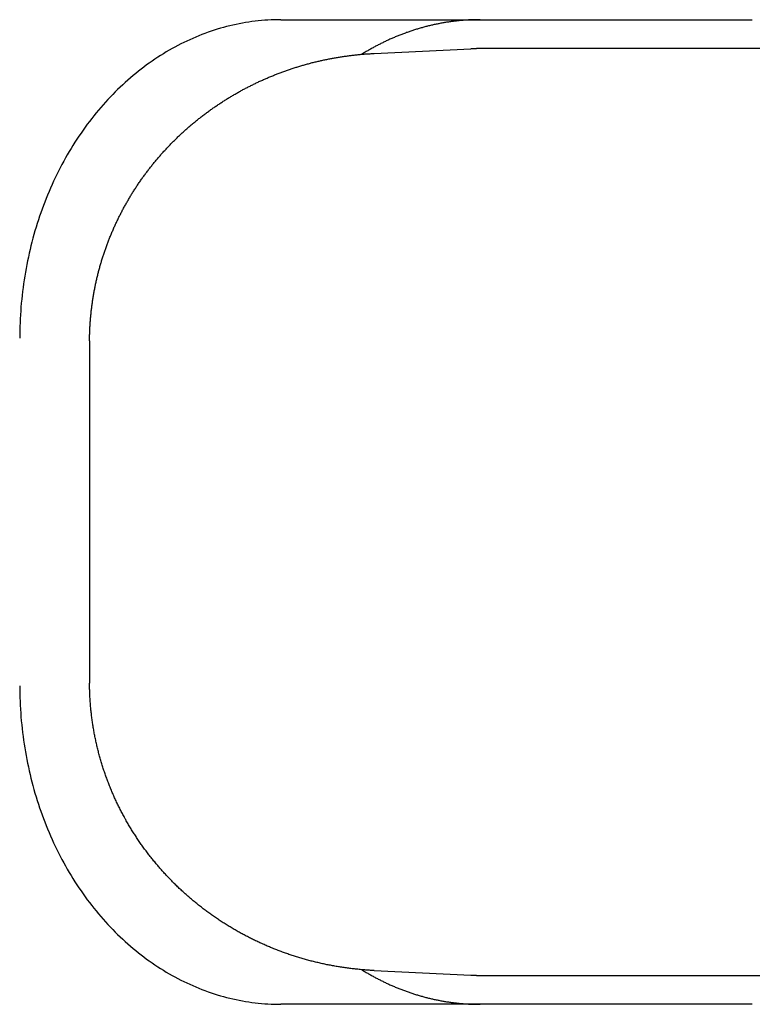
# Model space of a CAD drawing. Extents: x 987 to 2641, y 1244 to 2490.
# Tile 71 of 138: x 2473 to 2486, y 1763 to 1780. Entities that reach past the tile are written whole.
import ezdxf

# ---------------------------------------------------------------- set-up
doc = ezdxf.new("R2010")
doc.units = 0
doc.layers.add('KF_GRAVIS_8_REAR', color=7, linetype='CONTINUOUS')

# ---------------------------------------------------------------- blocks, each defined once
blk = doc.blocks.new('KF_GRAVIS_8_REAR')
at = {"layer": 'KF_GRAVIS_8_REAR'}
for p, q in [((-36.5043, -365.5), (-28.36198, -365.5)), ((-34.89212, -366.08292), (-33.22329, -366.00377)), ((-8.48687, -366), (-33.06424, -366)), ((-39.80398, -371.10799), (-39.80398, -376.89201)), ((-34.89212, -381.91708), (-33.22329, -381.99623)), ((-33.06424, -382), (-8.48687, -382)), ((-28.36198, -382.5), (-36.5043, -382.5))]:
    blk.add_line(p, q, dxfattribs=at)
for points in [[(-36.5043, -365.5, 0), (-36.5596, -365.5, 0), (-36.6149, -365.502, 0), (-36.6701, -365.504, 0), (-36.7254, -365.507, 0), (-36.7806, -365.51, 0), (-36.8357, -365.515, 0), (-36.8908, -365.52, 0), (-36.9459, -365.526, 0), (-37.0009, -365.534, 0), (-37.0558, -365.541, 0), (-37.1106, -365.55, 0), (-37.1654, -365.56, 0), (-37.22, -365.57, 0), (-37.2745, -365.581, 0), (-37.329, -365.593, 0), (-37.3832, -365.606, 0), (-37.4374, -365.619, 0), (-37.4914, -365.634, 0), (-37.5453, -365.649, 0), (-37.599, -365.665, 0), (-37.6526, -365.682, 0), (-37.7059, -365.699, 0), (-37.7591, -365.718, 0), (-37.8121, -365.737, 0), (-37.8649, -365.757, 0), (-37.9175, -365.778, 0), (-37.9699, -365.799, 0), (-38.0221, -365.822, 0), (-38.074, -365.845, 0), (-38.1257, -365.869, 0), (-38.1772, -365.893, 0), (-38.2284, -365.919, 0), (-38.2794, -365.945, 0), (-38.33, -365.972, 0), (-38.3805, -366, 0), (-38.4306, -366.028, 0), (-38.4804, -366.057, 0), (-38.5299, -366.087, 0), (-38.5792, -366.118, 0), (-38.6281, -366.149, 0), (-38.6767, -366.182, 0), (-38.725, -366.215, 0), (-38.7729, -366.248, 0), (-38.8205, -366.282, 0), (-38.8677, -366.318, 0), (-38.9146, -366.353, 0), (-38.9612, -366.39, 0), (-39.0073, -366.427, 0), (-39.0531, -366.465, 0), (-39.0985, -366.503, 0), (-39.1435, -366.542, 0), (-39.1881, -366.582, 0), (-39.2323, -366.623, 0), (-39.2761, -366.664, 0), (-39.3195, -366.706, 0), (-39.3625, -366.748, 0), (-39.405, -366.792, 0), (-39.4471, -366.835, 0), (-39.4887, -366.88, 0), (-39.5299, -366.925, 0), (-39.5706, -366.97, 0), (-39.6109, -367.017, 0), (-39.6507, -367.063, 0), (-39.6901, -367.111, 0), (-39.7289, -367.159, 0), (-39.7673, -367.208, 0), (-39.8052, -367.257, 0), (-39.8425, -367.306, 0), (-39.8794, -367.357, 0), (-39.9158, -367.408, 0), (-39.9516, -367.459, 0), (-39.987, -367.511, 0), (-40.0218, -367.563, 0), (-40.0561, -367.616, 0), (-40.0898, -367.67, 0), (-40.123, -367.724, 0), (-40.1557, -367.778, 0), (-40.1878, -367.833, 0), (-40.2193, -367.888, 0), (-40.2503, -367.944, 0), (-40.2808, -368.001, 0), (-40.3106, -368.058, 0), (-40.3399, -368.115, 0), (-40.3687, -368.172, 0), (-40.3968, -368.231, 0), (-40.4243, -368.289, 0), (-40.4513, -368.348, 0), (-40.4776, -368.407, 0), (-40.5034, -368.467, 0), (-40.5286, -368.527, 0), (-40.5531, -368.588, 0), (-40.5771, -368.648, 0), (-40.6004, -368.71, 0), (-40.6231, -368.771, 0), (-40.6452, -368.833, 0), (-40.6667, -368.895, 0), (-40.6875, -368.958, 0), (-40.7077, -369.021, 0), (-40.7273, -369.084, 0), (-40.7463, -369.147, 0), (-40.7646, -369.211, 0), (-40.7822, -369.275, 0), (-40.7993, -369.339, 0), (-40.8156, -369.403, 0), (-40.8314, -369.468, 0), (-40.8464, -369.533, 0), (-40.8609, -369.598, 0), (-40.8746, -369.664, 0), (-40.8877, -369.729, 0), (-40.9002, -369.795, 0), (-40.9119, -369.861, 0), (-40.9231, -369.927, 0), (-40.9335, -369.993, 0), (-40.9433, -370.06, 0), (-40.9524, -370.126, 0), (-40.9609, -370.193, 0), (-40.9686, -370.26, 0), (-40.9758, -370.327, 0), (-40.9822, -370.394, 0), (-40.9879, -370.461, 0), (-40.993, -370.528, 0), (-40.9974, -370.595, 0), (-41.0012, -370.663, 0), (-41.0042, -370.73, 0), (-41.0066, -370.798, 0), (-41.0083, -370.865, 0), (-41.0093, -370.933, 0), (-41.0096, -371, 0)], [(-33.0628, -365.5, 0), (-33.0794, -365.5, 0), (-33.0959, -365.5, 0), (-33.1125, -365.5, 0), (-33.1291, -365.501, 0), (-33.1456, -365.501, 0), (-33.1622, -365.501, 0), (-33.1787, -365.502, 0), (-33.1953, -365.502, 0), (-33.2118, -365.503, 0), (-33.2284, -365.504, 0), (-33.2449, -365.504, 0), (-33.2614, -365.505, 0), (-33.278, -365.506, 0), (-33.2945, -365.507, 0), (-33.311, -365.508, 0), (-33.3276, -365.51, 0), (-33.3441, -365.511, 0), (-33.3606, -365.512, 0), (-33.3771, -365.513, 0), (-33.3937, -365.515, 0), (-33.4102, -365.516, 0), (-33.4267, -365.518, 0), (-33.4432, -365.52, 0), (-33.4597, -365.521, 0), (-33.4761, -365.523, 0), (-33.4926, -365.525, 0), (-33.5091, -365.527, 0), (-33.5256, -365.529, 0), (-33.542, -365.531, 0), (-33.5585, -365.533, 0), (-33.5749, -365.536, 0), (-33.5914, -365.538, 0), (-33.6078, -365.54, 0), (-33.6243, -365.543, 0), (-33.6407, -365.545, 0), (-33.6571, -365.548, 0), (-33.6735, -365.551, 0), (-33.6899, -365.554, 0), (-33.7063, -365.556, 0), (-33.7227, -365.559, 0), (-33.739, -365.562, 0), (-33.7554, -365.565, 0), (-33.7718, -365.569, 0), (-33.7881, -365.572, 0), (-33.8044, -365.575, 0), (-33.8208, -365.578, 0), (-33.8371, -365.582, 0), (-33.8534, -365.585, 0), (-33.8697, -365.589, 0), (-33.886, -365.593, 0), (-33.9022, -365.596, 0), (-33.9185, -365.6, 0), (-33.9347, -365.604, 0), (-33.951, -365.608, 0), (-33.9672, -365.612, 0), (-33.9834, -365.616, 0), (-33.9996, -365.62, 0), (-34.0158, -365.624, 0), (-34.032, -365.629, 0), (-34.0481, -365.633, 0), (-34.0643, -365.638, 0), (-34.0804, -365.642, 0), (-34.0965, -365.647, 0), (-34.1126, -365.651, 0), (-34.1287, -365.656, 0), (-34.1448, -365.661, 0), (-34.1609, -365.666, 0), (-34.1769, -365.671, 0), (-34.193, -365.676, 0), (-34.209, -365.681, 0), (-34.225, -365.686, 0), (-34.241, -365.691, 0), (-34.2569, -365.697, 0), (-34.2729, -365.702, 0), (-34.2888, -365.708, 0), (-34.3048, -365.713, 0), (-34.3207, -365.719, 0), (-34.3366, -365.724, 0), (-34.3524, -365.73, 0), (-34.3683, -365.736, 0), (-34.3841, -365.742, 0), (-34.3999, -365.748, 0), (-34.4157, -365.754, 0), (-34.4315, -365.76, 0), (-34.4473, -365.766, 0), (-34.463, -365.772, 0), (-34.4788, -365.779, 0), (-34.4945, -365.785, 0), (-34.5101, -365.792, 0), (-34.5258, -365.798, 0), (-34.5415, -365.805, 0), (-34.5571, -365.811, 0), (-34.5727, -365.818, 0), (-34.5883, -365.825, 0), (-34.6039, -365.832, 0), (-34.6194, -365.839, 0), (-34.6349, -365.846, 0), (-34.6504, -365.853, 0), (-34.6659, -365.86, 0), (-34.6814, -365.867, 0), (-34.6968, -365.874, 0), (-34.7122, -365.882, 0), (-34.7276, -365.889, 0), (-34.743, -365.897, 0), (-34.7584, -365.904, 0), (-34.7737, -365.912, 0), (-34.789, -365.92, 0), (-34.8043, -365.927, 0), (-34.8195, -365.935, 0), (-34.8348, -365.943, 0), (-34.85, -365.951, 0), (-34.8651, -365.959, 0), (-34.8803, -365.967, 0), (-34.8954, -365.976, 0), (-34.9106, -365.984, 0), (-34.9256, -365.992, 0), (-34.9407, -366.001, 0), (-34.9557, -366.009, 0), (-34.9708, -366.018, 0), (-34.9857, -366.026, 0), (-35.0007, -366.035, 0), (-35.0156, -366.043, 0), (-35.0305, -366.052, 0), (-35.0454, -366.061, 0), (-35.0603, -366.07, 0), (-35.0751, -366.079, 0), (-35.0899, -366.088, 0), (-35.1047, -366.097, 0)], [(-33.0642, -366, 0), (-33.0655, -366, 0), (-33.0667, -366, 0), (-33.068, -366, 0), (-33.0692, -366, 0), (-33.0705, -366, 0), (-33.0717, -366, 0), (-33.0729, -366, 0), (-33.0742, -366, 0), (-33.0754, -366, 0), (-33.0767, -366, 0), (-33.0779, -366, 0), (-33.0792, -366, 0), (-33.0804, -366, 0), (-33.0816, -366, 0), (-33.0829, -366, 0), (-33.0841, -366, 0), (-33.0854, -366, 0), (-33.0866, -366, 0), (-33.0879, -366, 0), (-33.0891, -366, 0), (-33.0903, -366, 0), (-33.0916, -366, 0), (-33.0928, -366, 0), (-33.0941, -366, 0), (-33.0953, -366, 0), (-33.0966, -366, 0), (-33.0978, -366, 0), (-33.099, -366, 0), (-33.1003, -366, 0), (-33.1015, -366, 0), (-33.1028, -366, 0), (-33.104, -366, 0), (-33.1053, -366, 0), (-33.1065, -366, 0), (-33.1077, -366, 0), (-33.109, -366, 0), (-33.1102, -366, 0), (-33.1115, -366, 0), (-33.1127, -366, 0), (-33.114, -366, 0), (-33.1152, -366, 0), (-33.1164, -366, 0), (-33.1177, -366, 0), (-33.1189, -366, 0), (-33.1202, -366, 0), (-33.1214, -366, 0), (-33.1227, -366.001, 0), (-33.1239, -366.001, 0), (-33.1251, -366.001, 0), (-33.1264, -366.001, 0), (-33.1276, -366.001, 0), (-33.1289, -366.001, 0), (-33.1301, -366.001, 0), (-33.1314, -366.001, 0), (-33.1326, -366.001, 0), (-33.1338, -366.001, 0), (-33.1351, -366.001, 0), (-33.1363, -366.001, 0), (-33.1376, -366.001, 0), (-33.1388, -366.001, 0), (-33.1401, -366.001, 0), (-33.1413, -366.001, 0), (-33.1425, -366.001, 0), (-33.1438, -366.001, 0), (-33.145, -366.001, 0), (-33.1463, -366.001, 0), (-33.1475, -366.001, 0), (-33.1488, -366.001, 0), (-33.15, -366.001, 0), (-33.1512, -366.001, 0), (-33.1525, -366.001, 0), (-33.1537, -366.001, 0), (-33.155, -366.001, 0), (-33.1562, -366.001, 0), (-33.1575, -366.001, 0), (-33.1587, -366.001, 0), (-33.1599, -366.001, 0), (-33.1612, -366.001, 0), (-33.1624, -366.001, 0), (-33.1637, -366.001, 0), (-33.1649, -366.002, 0), (-33.1661, -366.002, 0), (-33.1674, -366.002, 0), (-33.1686, -366.002, 0), (-33.1699, -366.002, 0), (-33.1711, -366.002, 0), (-33.1724, -366.002, 0), (-33.1736, -366.002, 0), (-33.1748, -366.002, 0), (-33.1761, -366.002, 0), (-33.1773, -366.002, 0), (-33.1786, -366.002, 0), (-33.1798, -366.002, 0), (-33.1811, -366.002, 0), (-33.1823, -366.002, 0), (-33.1835, -366.002, 0), (-33.1848, -366.002, 0), (-33.186, -366.002, 0), (-33.1873, -366.002, 0), (-33.1885, -366.002, 0), (-33.1898, -366.002, 0), (-33.191, -366.002, 0), (-33.1922, -366.002, 0), (-33.1935, -366.002, 0), (-33.1947, -366.003, 0), (-33.196, -366.003, 0), (-33.1972, -366.003, 0), (-33.1985, -366.003, 0), (-33.1997, -366.003, 0), (-33.2009, -366.003, 0), (-33.2022, -366.003, 0), (-33.2034, -366.003, 0), (-33.2047, -366.003, 0), (-33.2059, -366.003, 0), (-33.2071, -366.003, 0), (-33.2084, -366.003, 0), (-33.2096, -366.003, 0), (-33.2109, -366.003, 0), (-33.2121, -366.003, 0), (-33.2134, -366.003, 0), (-33.2146, -366.003, 0), (-33.2158, -366.003, 0), (-33.2171, -366.003, 0), (-33.2183, -366.004, 0), (-33.2196, -366.004, 0), (-33.2208, -366.004, 0), (-33.2221, -366.004, 0), (-33.2233, -366.004, 0)], [(-39.8038, -371.044, 0), (-39.8037, -371.027, 0), (-39.8035, -371.009, 0), (-39.8033, -370.992, 0), (-39.803, -370.975, 0), (-39.8026, -370.958, 0), (-39.8022, -370.94, 0), (-39.8017, -370.923, 0), (-39.8012, -370.906, 0), (-39.8005, -370.888, 0), (-39.7999, -370.871, 0), (-39.7991, -370.854, 0), (-39.7983, -370.836, 0), (-39.7975, -370.819, 0), (-39.7965, -370.802, 0), (-39.7955, -370.785, 0), (-39.7945, -370.767, 0), (-39.7934, -370.75, 0), (-39.7922, -370.733, 0), (-39.791, -370.715, 0), (-39.7897, -370.698, 0), (-39.7883, -370.681, 0), (-39.7869, -370.664, 0), (-39.7854, -370.646, 0), (-39.7839, -370.629, 0), (-39.7823, -370.612, 0), (-39.7806, -370.595, 0), (-39.7789, -370.577, 0), (-39.7771, -370.56, 0), (-39.7752, -370.543, 0), (-39.7733, -370.526, 0), (-39.7713, -370.509, 0), (-39.7693, -370.491, 0), (-39.7672, -370.474, 0), (-39.765, -370.457, 0), (-39.7628, -370.44, 0), (-39.7605, -370.423, 0), (-39.7582, -370.405, 0), (-39.7558, -370.388, 0), (-39.7533, -370.371, 0), (-39.7508, -370.354, 0), (-39.7482, -370.337, 0), (-39.7455, -370.32, 0), (-39.7428, -370.303, 0), (-39.7401, -370.286, 0), (-39.7372, -370.269, 0), (-39.7343, -370.251, 0), (-39.7314, -370.234, 0), (-39.7284, -370.217, 0), (-39.7253, -370.2, 0), (-39.7222, -370.183, 0), (-39.719, -370.166, 0), (-39.7157, -370.149, 0), (-39.7124, -370.132, 0), (-39.709, -370.115, 0), (-39.7056, -370.098, 0), (-39.7021, -370.081, 0), (-39.6986, -370.064, 0), (-39.6949, -370.047, 0), (-39.6913, -370.031, 0), (-39.6875, -370.014, 0), (-39.6837, -369.997, 0), (-39.6799, -369.98, 0), (-39.676, -369.963, 0), (-39.672, -369.946, 0), (-39.6679, -369.929, 0), (-39.6638, -369.913, 0), (-39.6597, -369.896, 0), (-39.6555, -369.879, 0), (-39.6512, -369.862, 0), (-39.6469, -369.845, 0), (-39.6425, -369.829, 0), (-39.638, -369.812, 0), (-39.6335, -369.795, 0), (-39.6289, -369.779, 0), (-39.6243, -369.762, 0), (-39.6196, -369.745, 0), (-39.6148, -369.729, 0), (-39.61, -369.712, 0), (-39.6052, -369.695, 0), (-39.6002, -369.679, 0), (-39.5953, -369.662, 0), (-39.5902, -369.646, 0), (-39.5851, -369.629, 0), (-39.5799, -369.613, 0), (-39.5747, -369.596, 0), (-39.5694, -369.58, 0), (-39.5641, -369.563, 0), (-39.5587, -369.547, 0), (-39.5532, -369.53, 0), (-39.5477, -369.514, 0), (-39.5421, -369.498, 0), (-39.5365, -369.481, 0), (-39.5308, -369.465, 0), (-39.525, -369.449, 0), (-39.5192, -369.432, 0), (-39.5134, -369.416, 0), (-39.5074, -369.4, 0), (-39.5015, -369.383, 0), (-39.4954, -369.367, 0), (-39.4893, -369.351, 0), (-39.4832, -369.335, 0), (-39.477, -369.319, 0), (-39.4707, -369.303, 0), (-39.4644, -369.287, 0), (-39.458, -369.27, 0), (-39.4515, -369.254, 0), (-39.445, -369.238, 0), (-39.4385, -369.222, 0), (-39.4319, -369.206, 0), (-39.4252, -369.19, 0), (-39.4185, -369.175, 0), (-39.4117, -369.159, 0), (-39.4049, -369.143, 0), (-39.398, -369.127, 0), (-39.3911, -369.111, 0), (-39.3841, -369.095, 0), (-39.377, -369.079, 0), (-39.3699, -369.064, 0), (-39.3627, -369.048, 0), (-39.3555, -369.032, 0), (-39.3482, -369.017, 0), (-39.3409, -369.001, 0), (-39.3335, -368.985, 0), (-39.3261, -368.97, 0), (-39.3186, -368.954, 0), (-39.311, -368.939, 0), (-39.3034, -368.923, 0), (-39.2958, -368.908, 0), (-39.2881, -368.892, 0), (-39.2803, -368.877, 0), (-39.2725, -368.861, 0), (-39.2646, -368.846, 0), (-39.2567, -368.831, 0), (-39.2487, -368.815, 0), (-39.2407, -368.8, 0), (-39.2326, -368.785, 0), (-39.2245, -368.769, 0), (-39.2163, -368.754, 0), (-39.208, -368.739, 0), (-39.1997, -368.724, 0), (-39.1914, -368.709, 0), (-39.183, -368.694, 0), (-39.1745, -368.679, 0), (-39.166, -368.664, 0), (-39.1575, -368.649, 0), (-39.1489, -368.634, 0), (-39.1402, -368.619, 0), (-39.1315, -368.604, 0), (-39.1227, -368.589, 0), (-39.1139, -368.574, 0), (-39.105, -368.559, 0), (-39.0961, -368.544, 0), (-39.0871, -368.53, 0), (-39.0781, -368.515, 0), (-39.0691, -368.5, 0), (-39.0599, -368.486, 0), (-39.0508, -368.471, 0), (-39.0415, -368.456, 0), (-39.0323, -368.442, 0), (-39.0229, -368.427, 0), (-39.0136, -368.413, 0), (-39.0041, -368.398, 0), (-38.9947, -368.384, 0), (-38.9851, -368.369, 0), (-38.9756, -368.355, 0), (-38.9659, -368.341, 0), (-38.9563, -368.326, 0), (-38.9465, -368.312, 0), (-38.9368, -368.298, 0), (-38.927, -368.284, 0), (-38.9171, -368.27, 0), (-38.9072, -368.256, 0), (-38.8972, -368.241, 0), (-38.8872, -368.227, 0), (-38.8771, -368.213, 0), (-38.867, -368.199, 0), (-38.8568, -368.185, 0), (-38.8466, -368.172, 0), (-38.8364, -368.158, 0), (-38.8261, -368.144, 0), (-38.8157, -368.13, 0), (-38.8053, -368.116, 0), (-38.7949, -368.103, 0), (-38.7844, -368.089, 0), (-38.7738, -368.075, 0), (-38.7633, -368.062, 0), (-38.7526, -368.048, 0), (-38.7419, -368.035, 0), (-38.7312, -368.021, 0), (-38.7204, -368.008, 0), (-38.7096, -367.994, 0), (-38.6988, -367.981, 0), (-38.6878, -367.967, 0), (-38.6769, -367.954, 0), (-38.6659, -367.941, 0), (-38.6548, -367.928, 0), (-38.6438, -367.914, 0), (-38.6326, -367.901, 0), (-38.6214, -367.888, 0), (-38.6102, -367.875, 0), (-38.5989, -367.862, 0), (-38.5876, -367.849, 0), (-38.5763, -367.836, 0), (-38.5649, -367.823, 0), (-38.5534, -367.81, 0), (-38.5419, -367.797, 0), (-38.5304, -367.785, 0), (-38.5188, -367.772, 0), (-38.5072, -367.759, 0), (-38.4956, -367.746, 0), (-38.4838, -367.734, 0), (-38.4721, -367.721, 0), (-38.4603, -367.709, 0), (-38.4485, -367.696, 0), (-38.4366, -367.684, 0), (-38.4247, -367.671, 0), (-38.4127, -367.659, 0), (-38.4007, -367.646, 0), (-38.3887, -367.634, 0), (-38.3766, -367.622, 0), (-38.3645, -367.61, 0), (-38.3523, -367.597, 0), (-38.3401, -367.585, 0), (-38.3279, -367.573, 0), (-38.3156, -367.561, 0), (-38.3033, -367.549, 0), (-38.2909, -367.537, 0), (-38.2785, -367.525, 0), (-38.266, -367.513, 0), (-38.2536, -367.501, 0), (-38.241, -367.49, 0), (-38.2285, -367.478, 0), (-38.2159, -367.466, 0), (-38.2032, -367.454, 0), (-38.1905, -367.443, 0), (-38.1778, -367.431, 0), (-38.165, -367.42, 0), (-38.1522, -367.408, 0), (-38.1394, -367.397, 0), (-38.1265, -367.385, 0), (-38.1136, -367.374, 0), (-38.1007, -367.362, 0), (-38.0877, -367.351, 0), (-38.0747, -367.34, 0), (-38.0616, -367.329, 0), (-38.0485, -367.317, 0), (-38.0354, -367.306, 0), (-38.0222, -367.295, 0), (-38.009, -367.284, 0), (-37.9957, -367.273, 0), (-37.9824, -367.262, 0), (-37.9691, -367.251, 0), (-37.9558, -367.241, 0), (-37.9424, -367.23, 0), (-37.9289, -367.219, 0), (-37.9155, -367.208, 0), (-37.902, -367.198, 0), (-37.8884, -367.187, 0), (-37.8749, -367.176, 0), (-37.8613, -367.166, 0), (-37.8476, -367.155, 0), (-37.8339, -367.145, 0), (-37.8202, -367.135, 0), (-37.8065, -367.124, 0), (-37.7927, -367.114, 0), (-37.7789, -367.104, 0), (-37.765, -367.094, 0), (-37.7512, -367.083, 0), (-37.7373, -367.073, 0), (-37.7233, -367.063, 0), (-37.7093, -367.053, 0), (-37.6953, -367.043, 0), (-37.6813, -367.033, 0), (-37.6672, -367.024, 0), (-37.6531, -367.014, 0), (-37.6389, -367.004, 0), (-37.6248, -366.994, 0), (-37.6106, -366.985, 0), (-37.5963, -366.975, 0), (-37.582, -366.965, 0), (-37.5677, -366.956, 0), (-37.5534, -366.946, 0), (-37.539, -366.937, 0), (-37.5247, -366.927, 0), (-37.5102, -366.918, 0), (-37.4958, -366.909, 0), (-37.4813, -366.9, 0), (-37.4668, -366.89, 0), (-37.4522, -366.881, 0), (-37.4376, -366.872, 0), (-37.423, -366.863, 0), (-37.4084, -366.854, 0), (-37.3937, -366.845, 0), (-37.379, -366.836, 0), (-37.3643, -366.827, 0), (-37.3496, -366.819, 0), (-37.3348, -366.81, 0), (-37.32, -366.801, 0), (-37.3051, -366.792, 0), (-37.2903, -366.784, 0), (-37.2754, -366.775, 0), (-37.2605, -366.767, 0), (-37.2455, -366.758, 0), (-37.2305, -366.75, 0), (-37.2155, -366.741, 0), (-37.2005, -366.733, 0), (-37.1854, -366.725, 0), (-37.1704, -366.717, 0), (-37.1552, -366.708, 0), (-37.1401, -366.7, 0), (-37.1249, -366.692, 0), (-37.1098, -366.684, 0), (-37.0945, -366.676, 0), (-37.0793, -366.668, 0), (-37.064, -366.661, 0), (-37.0487, -366.653, 0), (-37.0334, -366.645, 0), (-37.0181, -366.637, 0), (-37.0027, -366.63, 0), (-36.9873, -366.622, 0), (-36.9719, -366.614, 0), (-36.9565, -366.607, 0), (-36.941, -366.599, 0), (-36.9255, -366.592, 0), (-36.91, -366.585, 0), (-36.8945, -366.577, 0), (-36.8789, -366.57, 0), (-36.8633, -366.563, 0), (-36.8477, -366.556, 0), (-36.8321, -366.549, 0), (-36.8164, -366.542, 0), (-36.8007, -366.534, 0), (-36.7851, -366.528, 0), (-36.7693, -366.521, 0), (-36.7536, -366.514, 0), (-36.7378, -366.507, 0), (-36.722, -366.5, 0), (-36.7062, -366.494, 0), (-36.6904, -366.487, 0), (-36.6746, -366.48, 0), (-36.6587, -366.474, 0), (-36.6428, -366.467, 0), (-36.6269, -366.461, 0), (-36.6109, -366.454, 0), (-36.595, -366.448, 0), (-36.579, -366.442, 0), (-36.563, -366.436, 0), (-36.547, -366.429, 0), (-36.531, -366.423, 0), (-36.5149, -366.417, 0), (-36.4988, -366.411, 0), (-36.4828, -366.405, 0), (-36.4666, -366.399, 0), (-36.4505, -366.394, 0), (-36.4344, -366.388, 0), (-36.4182, -366.382, 0), (-36.402, -366.376, 0), (-36.3858, -366.371, 0), (-36.3696, -366.365, 0), (-36.3533, -366.359, 0), (-36.3371, -366.354, 0), (-36.3208, -366.349, 0), (-36.3045, -366.343, 0), (-36.2882, -366.338, 0), (-36.2719, -366.333, 0), (-36.2556, -366.327, 0), (-36.2392, -366.322, 0), (-36.2228, -366.317, 0), (-36.2064, -366.312, 0), (-36.19, -366.307, 0), (-36.1736, -366.302, 0), (-36.1572, -366.297, 0), (-36.1407, -366.292, 0), (-36.1242, -366.287, 0), (-36.1077, -366.283, 0), (-36.0912, -366.278, 0), (-36.0747, -366.273, 0), (-36.0582, -366.269, 0), (-36.0417, -366.264, 0), (-36.0251, -366.26, 0), (-36.0085, -366.255, 0), (-35.9919, -366.251, 0), (-35.9753, -366.247, 0), (-35.9587, -366.242, 0), (-35.9421, -366.238, 0), (-35.9255, -366.234, 0), (-35.9088, -366.23, 0), (-35.8921, -366.226, 0), (-35.8755, -366.222, 0), (-35.8588, -366.218, 0), (-35.8421, -366.214, 0), (-35.8253, -366.21, 0), (-35.8086, -366.206, 0), (-35.7919, -366.203, 0), (-35.7751, -366.199, 0), (-35.7584, -366.195, 0), (-35.7416, -366.192, 0), (-35.7248, -366.188, 0), (-35.708, -366.185, 0), (-35.6912, -366.182, 0), (-35.6744, -366.178, 0), (-35.6575, -366.175, 0), (-35.6407, -366.172, 0), (-35.6238, -366.168, 0), (-35.607, -366.165, 0), (-35.5901, -366.162, 0), (-35.5732, -366.159, 0), (-35.5563, -366.156, 0), (-35.5394, -366.153, 0), (-35.5225, -366.15, 0), (-35.5056, -366.148, 0), (-35.4887, -366.145, 0), (-35.4718, -366.142, 0), (-35.4548, -366.14, 0), (-35.4379, -366.137, 0), (-35.4209, -366.134, 0), (-35.4039, -366.132, 0), (-35.387, -366.13, 0), (-35.37, -366.127, 0), (-35.353, -366.125, 0), (-35.336, -366.123, 0), (-35.319, -366.12, 0), (-35.302, -366.118, 0), (-35.285, -366.116, 0), (-35.2679, -366.114, 0), (-35.2509, -366.112, 0), (-35.2339, -366.11, 0), (-35.2168, -366.108, 0), (-35.1998, -366.106, 0), (-35.1827, -366.105, 0), (-35.1657, -366.103, 0), (-35.1486, -366.101, 0), (-35.1315, -366.1, 0), (-35.1145, -366.098, 0), (-35.0974, -366.097, 0), (-35.0803, -366.095, 0), (-35.0632, -366.094, 0), (-35.0461, -366.092, 0), (-35.029, -366.091, 0), (-35.0119, -366.09, 0), (-34.9948, -366.089, 0), (-34.9777, -366.088, 0), (-34.9606, -366.087, 0), (-34.9435, -366.086, 0), (-34.9264, -366.085, 0), (-34.9092, -366.084, 0), (-34.8921, -366.083, 0)], [(-39.8038, -371.044, 0), (-39.8038, -371.045, 0), (-39.8038, -371.045, 0), (-39.8038, -371.046, 0), (-39.8038, -371.046, 0), (-39.8038, -371.047, 0), (-39.8038, -371.047, 0), (-39.8038, -371.048, 0), (-39.8038, -371.048, 0), (-39.8039, -371.049, 0), (-39.8039, -371.049, 0), (-39.8039, -371.05, 0), (-39.8039, -371.05, 0), (-39.8039, -371.051, 0), (-39.8039, -371.051, 0), (-39.8039, -371.052, 0), (-39.8039, -371.052, 0), (-39.8039, -371.053, 0), (-39.8039, -371.053, 0), (-39.8039, -371.054, 0), (-39.8039, -371.054, 0), (-39.8039, -371.055, 0), (-39.8039, -371.055, 0), (-39.8039, -371.056, 0), (-39.8039, -371.056, 0), (-39.8039, -371.057, 0), (-39.8039, -371.057, 0), (-39.8039, -371.058, 0), (-39.8039, -371.058, 0), (-39.8039, -371.059, 0), (-39.8039, -371.059, 0), (-39.8039, -371.06, 0), (-39.8039, -371.06, 0), (-39.8039, -371.061, 0), (-39.8039, -371.061, 0), (-39.8039, -371.062, 0), (-39.8039, -371.062, 0), (-39.8039, -371.063, 0), (-39.8039, -371.063, 0), (-39.8039, -371.064, 0), (-39.8039, -371.064, 0), (-39.8039, -371.065, 0), (-39.8039, -371.065, 0), (-39.8039, -371.066, 0), (-39.8039, -371.066, 0), (-39.8039, -371.067, 0), (-39.8039, -371.067, 0), (-39.8039, -371.068, 0), (-39.8039, -371.068, 0), (-39.8039, -371.069, 0), (-39.8039, -371.069, 0), (-39.8039, -371.07, 0), (-39.8039, -371.07, 0), (-39.8039, -371.071, 0), (-39.8039, -371.071, 0), (-39.8039, -371.072, 0), (-39.8039, -371.072, 0), (-39.8039, -371.073, 0), (-39.8039, -371.073, 0), (-39.8039, -371.074, 0), (-39.8039, -371.074, 0), (-39.8039, -371.075, 0), (-39.8039, -371.075, 0), (-39.8039, -371.076, 0), (-39.8039, -371.076, 0), (-39.8039, -371.077, 0), (-39.8039, -371.077, 0), (-39.8039, -371.078, 0), (-39.804, -371.078, 0), (-39.804, -371.079, 0), (-39.804, -371.079, 0), (-39.804, -371.08, 0), (-39.804, -371.08, 0), (-39.804, -371.081, 0), (-39.804, -371.081, 0), (-39.804, -371.082, 0), (-39.804, -371.082, 0), (-39.804, -371.083, 0), (-39.804, -371.083, 0), (-39.804, -371.084, 0), (-39.804, -371.084, 0), (-39.804, -371.085, 0), (-39.804, -371.085, 0), (-39.804, -371.086, 0), (-39.804, -371.086, 0), (-39.804, -371.087, 0), (-39.804, -371.087, 0), (-39.804, -371.088, 0), (-39.804, -371.088, 0), (-39.804, -371.089, 0), (-39.804, -371.089, 0), (-39.804, -371.09, 0), (-39.804, -371.09, 0), (-39.804, -371.091, 0), (-39.804, -371.091, 0), (-39.804, -371.092, 0), (-39.804, -371.092, 0), (-39.804, -371.093, 0), (-39.804, -371.093, 0), (-39.804, -371.094, 0), (-39.804, -371.094, 0), (-39.804, -371.095, 0), (-39.804, -371.095, 0), (-39.804, -371.096, 0), (-39.804, -371.096, 0), (-39.804, -371.097, 0), (-39.804, -371.097, 0), (-39.804, -371.098, 0), (-39.804, -371.098, 0), (-39.804, -371.099, 0), (-39.804, -371.099, 0), (-39.804, -371.1, 0), (-39.804, -371.1, 0), (-39.804, -371.101, 0), (-39.804, -371.101, 0), (-39.804, -371.102, 0), (-39.804, -371.102, 0), (-39.804, -371.103, 0), (-39.804, -371.103, 0), (-39.804, -371.104, 0), (-39.804, -371.104, 0), (-39.804, -371.105, 0), (-39.804, -371.105, 0), (-39.804, -371.105, 0), (-39.804, -371.106, 0), (-39.804, -371.106, 0), (-39.804, -371.107, 0), (-39.804, -371.107, 0), (-39.804, -371.108, 0)], [(-41.0096, -377, 0), (-41.0093, -377.067, 0), (-41.0083, -377.135, 0), (-41.0066, -377.202, 0), (-41.0042, -377.27, 0), (-41.0012, -377.337, 0), (-40.9974, -377.405, 0), (-40.993, -377.472, 0), (-40.9879, -377.539, 0), (-40.9822, -377.606, 0), (-40.9758, -377.673, 0), (-40.9686, -377.74, 0), (-40.9609, -377.807, 0), (-40.9524, -377.874, 0), (-40.9433, -377.94, 0), (-40.9335, -378.007, 0), (-40.9231, -378.073, 0), (-40.9119, -378.139, 0), (-40.9002, -378.205, 0), (-40.8877, -378.271, 0), (-40.8746, -378.336, 0), (-40.8609, -378.402, 0), (-40.8464, -378.467, 0), (-40.8314, -378.532, 0), (-40.8156, -378.597, 0), (-40.7993, -378.661, 0), (-40.7822, -378.725, 0), (-40.7646, -378.789, 0), (-40.7463, -378.853, 0), (-40.7273, -378.916, 0), (-40.7077, -378.979, 0), (-40.6875, -379.042, 0), (-40.6667, -379.105, 0), (-40.6452, -379.167, 0), (-40.6231, -379.229, 0), (-40.6004, -379.29, 0), (-40.5771, -379.352, 0), (-40.5531, -379.412, 0), (-40.5286, -379.473, 0), (-40.5034, -379.533, 0), (-40.4776, -379.593, 0), (-40.4513, -379.652, 0), (-40.4243, -379.711, 0), (-40.3968, -379.769, 0), (-40.3687, -379.828, 0), (-40.3399, -379.885, 0), (-40.3106, -379.942, 0), (-40.2808, -379.999, 0), (-40.2503, -380.056, 0), (-40.2193, -380.112, 0), (-40.1878, -380.167, 0), (-40.1557, -380.222, 0), (-40.123, -380.276, 0), (-40.0898, -380.33, 0), (-40.0561, -380.384, 0), (-40.0218, -380.437, 0), (-39.987, -380.489, 0), (-39.9516, -380.541, 0), (-39.9158, -380.592, 0), (-39.8794, -380.643, 0), (-39.8425, -380.694, 0), (-39.8052, -380.743, 0), (-39.7673, -380.792, 0), (-39.7289, -380.841, 0), (-39.6901, -380.889, 0), (-39.6507, -380.937, 0), (-39.6109, -380.983, 0), (-39.5706, -381.03, 0), (-39.5299, -381.075, 0), (-39.4887, -381.12, 0), (-39.4471, -381.165, 0), (-39.405, -381.208, 0), (-39.3625, -381.252, 0), (-39.3195, -381.294, 0), (-39.2761, -381.336, 0), (-39.2323, -381.377, 0), (-39.1881, -381.418, 0), (-39.1435, -381.458, 0), (-39.0985, -381.497, 0), (-39.0531, -381.535, 0), (-39.0073, -381.573, 0), (-38.9612, -381.61, 0), (-38.9146, -381.647, 0), (-38.8677, -381.682, 0), (-38.8205, -381.718, 0), (-38.7729, -381.752, 0), (-38.725, -381.785, 0), (-38.6767, -381.818, 0), (-38.6281, -381.851, 0), (-38.5792, -381.882, 0), (-38.5299, -381.913, 0), (-38.4804, -381.943, 0), (-38.4306, -381.972, 0), (-38.3805, -382, 0), (-38.33, -382.028, 0), (-38.2794, -382.055, 0), (-38.2284, -382.081, 0), (-38.1772, -382.107, 0), (-38.1257, -382.131, 0), (-38.074, -382.155, 0), (-38.0221, -382.178, 0), (-37.9699, -382.201, 0), (-37.9175, -382.222, 0), (-37.8649, -382.243, 0), (-37.8121, -382.263, 0), (-37.7591, -382.282, 0), (-37.7059, -382.301, 0), (-37.6526, -382.318, 0), (-37.599, -382.335, 0), (-37.5453, -382.351, 0), (-37.4914, -382.366, 0), (-37.4374, -382.381, 0), (-37.3832, -382.394, 0), (-37.329, -382.407, 0), (-37.2745, -382.419, 0), (-37.22, -382.43, 0), (-37.1654, -382.44, 0), (-37.1106, -382.45, 0), (-37.0558, -382.459, 0), (-37.0009, -382.466, 0), (-36.9459, -382.474, 0), (-36.8908, -382.48, 0), (-36.8357, -382.485, 0), (-36.7806, -382.49, 0), (-36.7254, -382.493, 0), (-36.6701, -382.496, 0), (-36.6149, -382.498, 0), (-36.5596, -382.5, 0), (-36.5043, -382.5, 0)], [(-39.804, -376.892, 0), (-39.804, -376.893, 0), (-39.804, -376.893, 0), (-39.804, -376.894, 0), (-39.804, -376.894, 0), (-39.804, -376.895, 0), (-39.804, -376.895, 0), (-39.804, -376.895, 0), (-39.804, -376.896, 0), (-39.804, -376.896, 0), (-39.804, -376.897, 0), (-39.804, -376.897, 0), (-39.804, -376.898, 0), (-39.804, -376.898, 0), (-39.804, -376.899, 0), (-39.804, -376.899, 0), (-39.804, -376.9, 0), (-39.804, -376.9, 0), (-39.804, -376.901, 0), (-39.804, -376.901, 0), (-39.804, -376.902, 0), (-39.804, -376.902, 0), (-39.804, -376.903, 0), (-39.804, -376.903, 0), (-39.804, -376.904, 0), (-39.804, -376.904, 0), (-39.804, -376.905, 0), (-39.804, -376.905, 0), (-39.804, -376.906, 0), (-39.804, -376.906, 0), (-39.804, -376.907, 0), (-39.804, -376.907, 0), (-39.804, -376.908, 0), (-39.804, -376.908, 0), (-39.804, -376.909, 0), (-39.804, -376.909, 0), (-39.804, -376.91, 0), (-39.804, -376.91, 0), (-39.804, -376.911, 0), (-39.804, -376.911, 0), (-39.804, -376.912, 0), (-39.804, -376.912, 0), (-39.804, -376.913, 0), (-39.804, -376.913, 0), (-39.804, -376.914, 0), (-39.804, -376.914, 0), (-39.804, -376.915, 0), (-39.804, -376.915, 0), (-39.804, -376.916, 0), (-39.804, -376.916, 0), (-39.804, -376.917, 0), (-39.804, -376.917, 0), (-39.804, -376.918, 0), (-39.804, -376.918, 0), (-39.804, -376.919, 0), (-39.804, -376.919, 0), (-39.804, -376.92, 0), (-39.804, -376.92, 0), (-39.804, -376.921, 0), (-39.804, -376.921, 0), (-39.804, -376.922, 0), (-39.8039, -376.922, 0), (-39.8039, -376.923, 0), (-39.8039, -376.923, 0), (-39.8039, -376.924, 0), (-39.8039, -376.924, 0), (-39.8039, -376.925, 0), (-39.8039, -376.925, 0), (-39.8039, -376.926, 0), (-39.8039, -376.926, 0), (-39.8039, -376.927, 0), (-39.8039, -376.927, 0), (-39.8039, -376.928, 0), (-39.8039, -376.928, 0), (-39.8039, -376.929, 0), (-39.8039, -376.929, 0), (-39.8039, -376.93, 0), (-39.8039, -376.93, 0), (-39.8039, -376.931, 0), (-39.8039, -376.931, 0), (-39.8039, -376.932, 0), (-39.8039, -376.932, 0), (-39.8039, -376.933, 0), (-39.8039, -376.933, 0), (-39.8039, -376.934, 0), (-39.8039, -376.934, 0), (-39.8039, -376.935, 0), (-39.8039, -376.935, 0), (-39.8039, -376.936, 0), (-39.8039, -376.936, 0), (-39.8039, -376.937, 0), (-39.8039, -376.937, 0), (-39.8039, -376.938, 0), (-39.8039, -376.938, 0), (-39.8039, -376.939, 0), (-39.8039, -376.939, 0), (-39.8039, -376.94, 0), (-39.8039, -376.94, 0), (-39.8039, -376.941, 0), (-39.8039, -376.941, 0), (-39.8039, -376.942, 0), (-39.8039, -376.942, 0), (-39.8039, -376.943, 0), (-39.8039, -376.943, 0), (-39.8039, -376.944, 0), (-39.8039, -376.944, 0), (-39.8039, -376.945, 0), (-39.8039, -376.945, 0), (-39.8039, -376.946, 0), (-39.8039, -376.946, 0), (-39.8039, -376.947, 0), (-39.8039, -376.947, 0), (-39.8039, -376.948, 0), (-39.8039, -376.948, 0), (-39.8039, -376.949, 0), (-39.8039, -376.949, 0), (-39.8039, -376.95, 0), (-39.8039, -376.95, 0), (-39.8039, -376.951, 0), (-39.8039, -376.951, 0), (-39.8038, -376.952, 0), (-39.8038, -376.952, 0), (-39.8038, -376.953, 0), (-39.8038, -376.953, 0), (-39.8038, -376.954, 0), (-39.8038, -376.954, 0), (-39.8038, -376.955, 0), (-39.8038, -376.955, 0), (-39.8038, -376.956, 0)], [(-34.8921, -381.917, 0), (-34.9121, -381.916, 0), (-34.9321, -381.915, 0), (-34.9521, -381.914, 0), (-34.972, -381.913, 0), (-34.992, -381.911, 0), (-35.012, -381.91, 0), (-35.0319, -381.909, 0), (-35.0519, -381.907, 0), (-35.0718, -381.906, 0), (-35.0918, -381.904, 0), (-35.1117, -381.902, 0), (-35.1316, -381.9, 0), (-35.1515, -381.898, 0), (-35.1715, -381.896, 0), (-35.1914, -381.894, 0), (-35.2113, -381.892, 0), (-35.2312, -381.89, 0), (-35.251, -381.888, 0), (-35.2709, -381.886, 0), (-35.2908, -381.883, 0), (-35.3106, -381.881, 0), (-35.3305, -381.878, 0), (-35.3503, -381.876, 0), (-35.3702, -381.873, 0), (-35.39, -381.87, 0), (-35.4098, -381.867, 0), (-35.4296, -381.864, 0), (-35.4494, -381.861, 0), (-35.4692, -381.858, 0), (-35.4889, -381.855, 0), (-35.5087, -381.852, 0), (-35.5284, -381.849, 0), (-35.5481, -381.845, 0), (-35.5679, -381.842, 0), (-35.5876, -381.838, 0), (-35.6072, -381.835, 0), (-35.6269, -381.831, 0), (-35.6466, -381.827, 0), (-35.6662, -381.823, 0), (-35.6859, -381.82, 0), (-35.7055, -381.816, 0), (-35.7251, -381.812, 0), (-35.7447, -381.807, 0), (-35.7643, -381.803, 0), (-35.7838, -381.799, 0), (-35.8034, -381.795, 0), (-35.8229, -381.79, 0), (-35.8424, -381.786, 0), (-35.8619, -381.781, 0), (-35.8814, -381.777, 0), (-35.9008, -381.772, 0), (-35.9203, -381.767, 0), (-35.9397, -381.762, 0), (-35.9591, -381.757, 0), (-35.9785, -381.753, 0), (-35.9979, -381.747, 0), (-36.0172, -381.742, 0), (-36.0366, -381.737, 0), (-36.0559, -381.732, 0), (-36.0752, -381.727, 0), (-36.0944, -381.721, 0), (-36.1137, -381.716, 0), (-36.1329, -381.71, 0), (-36.1521, -381.704, 0), (-36.1713, -381.699, 0), (-36.1905, -381.693, 0), (-36.2096, -381.687, 0), (-36.2288, -381.681, 0), (-36.2479, -381.675, 0), (-36.2669, -381.669, 0), (-36.286, -381.663, 0), (-36.305, -381.657, 0), (-36.324, -381.65, 0), (-36.343, -381.644, 0), (-36.362, -381.638, 0), (-36.3809, -381.631, 0), (-36.3999, -381.625, 0), (-36.4187, -381.618, 0), (-36.4376, -381.611, 0), (-36.4565, -381.604, 0), (-36.4753, -381.597, 0), (-36.4941, -381.591, 0), (-36.5128, -381.584, 0), (-36.5316, -381.576, 0), (-36.5503, -381.569, 0), (-36.569, -381.562, 0), (-36.5876, -381.555, 0), (-36.6062, -381.547, 0), (-36.6248, -381.54, 0), (-36.6434, -381.532, 0), (-36.662, -381.525, 0), (-36.6805, -381.517, 0), (-36.699, -381.51, 0), (-36.7174, -381.502, 0), (-36.7358, -381.494, 0), (-36.7542, -381.486, 0), (-36.7726, -381.478, 0), (-36.791, -381.47, 0), (-36.8093, -381.462, 0), (-36.8275, -381.453, 0), (-36.8458, -381.445, 0), (-36.864, -381.437, 0), (-36.8822, -381.428, 0), (-36.9003, -381.42, 0), (-36.9185, -381.411, 0), (-36.9365, -381.403, 0), (-36.9546, -381.394, 0), (-36.9726, -381.385, 0), (-36.9906, -381.376, 0), (-37.0086, -381.368, 0), (-37.0265, -381.359, 0), (-37.0444, -381.35, 0), (-37.0622, -381.34, 0), (-37.0801, -381.331, 0), (-37.0978, -381.322, 0), (-37.1156, -381.313, 0), (-37.1333, -381.303, 0), (-37.151, -381.294, 0), (-37.1686, -381.284, 0), (-37.1862, -381.275, 0), (-37.2038, -381.265, 0), (-37.2213, -381.255, 0), (-37.2388, -381.246, 0), (-37.2563, -381.236, 0), (-37.2737, -381.226, 0), (-37.2911, -381.216, 0), (-37.3084, -381.206, 0), (-37.3257, -381.196, 0), (-37.343, -381.185, 0), (-37.3602, -381.175, 0), (-37.3774, -381.165, 0), (-37.3946, -381.154, 0), (-37.4117, -381.144, 0), (-37.4288, -381.133, 0), (-37.4458, -381.123, 0), (-37.4628, -381.112, 0), (-37.4797, -381.101, 0), (-37.4966, -381.091, 0), (-37.5135, -381.08, 0), (-37.5303, -381.069, 0), (-37.5471, -381.058, 0), (-37.5639, -381.047, 0), (-37.5806, -381.036, 0), (-37.5972, -381.025, 0), (-37.6138, -381.013, 0), (-37.6304, -381.002, 0), (-37.6469, -380.991, 0), (-37.6634, -380.979, 0), (-37.6798, -380.968, 0), (-37.6962, -380.956, 0), (-37.7126, -380.944, 0), (-37.7289, -380.933, 0), (-37.7451, -380.921, 0), (-37.7614, -380.909, 0), (-37.7775, -380.897, 0), (-37.7936, -380.885, 0), (-37.8097, -380.873, 0), (-37.8257, -380.861, 0), (-37.8417, -380.849, 0), (-37.8577, -380.837, 0), (-37.8735, -380.825, 0), (-37.8894, -380.812, 0), (-37.9052, -380.8, 0), (-37.9209, -380.787, 0), (-37.9366, -380.775, 0), (-37.9523, -380.762, 0), (-37.9679, -380.75, 0), (-37.9834, -380.737, 0), (-37.9989, -380.724, 0), (-38.0143, -380.711, 0), (-38.0297, -380.698, 0), (-38.0451, -380.685, 0), (-38.0604, -380.672, 0), (-38.0756, -380.659, 0), (-38.0908, -380.646, 0), (-38.106, -380.633, 0), (-38.1211, -380.62, 0), (-38.1361, -380.606, 0), (-38.1511, -380.593, 0), (-38.166, -380.58, 0), (-38.1809, -380.566, 0), (-38.1958, -380.553, 0), (-38.2105, -380.539, 0), (-38.2253, -380.525, 0), (-38.2399, -380.512, 0), (-38.2546, -380.498, 0), (-38.2691, -380.484, 0), (-38.2836, -380.47, 0), (-38.2981, -380.456, 0), (-38.3125, -380.442, 0), (-38.3268, -380.428, 0), (-38.3411, -380.414, 0), (-38.3554, -380.4, 0), (-38.3696, -380.385, 0), (-38.3837, -380.371, 0), (-38.3978, -380.357, 0), (-38.4118, -380.342, 0), (-38.4257, -380.328, 0), (-38.4396, -380.313, 0), (-38.4535, -380.299, 0), (-38.4672, -380.284, 0), (-38.481, -380.269, 0), (-38.4946, -380.255, 0), (-38.5082, -380.24, 0), (-38.5218, -380.225, 0), (-38.5353, -380.21, 0), (-38.5487, -380.195, 0), (-38.5621, -380.18, 0), (-38.5754, -380.165, 0), (-38.5887, -380.15, 0), (-38.6019, -380.135, 0), (-38.615, -380.119, 0), (-38.6281, -380.104, 0), (-38.6411, -380.089, 0), (-38.654, -380.073, 0), (-38.6669, -380.058, 0), (-38.6798, -380.042, 0), (-38.6925, -380.027, 0), (-38.7052, -380.011, 0), (-38.7179, -379.996, 0), (-38.7305, -379.98, 0), (-38.743, -379.964, 0), (-38.7554, -379.948, 0), (-38.7678, -379.933, 0), (-38.7802, -379.917, 0), (-38.7924, -379.901, 0), (-38.8046, -379.885, 0), (-38.8168, -379.869, 0), (-38.8288, -379.852, 0), (-38.8408, -379.836, 0), (-38.8528, -379.82, 0), (-38.8646, -379.804, 0), (-38.8765, -379.788, 0), (-38.8882, -379.771, 0), (-38.8999, -379.755, 0), (-38.9115, -379.738, 0), (-38.923, -379.722, 0), (-38.9345, -379.705, 0), (-38.9459, -379.689, 0), (-38.9573, -379.672, 0), (-38.9686, -379.655, 0), (-38.9798, -379.639, 0), (-38.9909, -379.622, 0), (-39.002, -379.605, 0), (-39.013, -379.588, 0), (-39.0239, -379.571, 0), (-39.0348, -379.554, 0), (-39.0456, -379.537, 0), (-39.0563, -379.52, 0), (-39.067, -379.503, 0), (-39.0776, -379.486, 0), (-39.0881, -379.469, 0), (-39.0986, -379.452, 0), (-39.109, -379.434, 0), (-39.1193, -379.417, 0), (-39.1295, -379.4, 0), (-39.1397, -379.382, 0), (-39.1498, -379.365, 0), (-39.1599, -379.347, 0), (-39.1698, -379.33, 0), (-39.1797, -379.312, 0), (-39.1895, -379.295, 0), (-39.1993, -379.277, 0), (-39.209, -379.259, 0), (-39.2186, -379.241, 0), (-39.2281, -379.224, 0), (-39.2376, -379.206, 0), (-39.247, -379.188, 0), (-39.2563, -379.17, 0), (-39.2655, -379.152, 0), (-39.2747, -379.134, 0), (-39.2838, -379.116, 0), (-39.2928, -379.098, 0), (-39.3018, -379.08, 0), (-39.3107, -379.062, 0), (-39.3195, -379.044, 0), (-39.3282, -379.026, 0), (-39.3369, -379.008, 0), (-39.3455, -378.989, 0), (-39.354, -378.971, 0), (-39.3624, -378.953, 0), (-39.3708, -378.934, 0), (-39.3791, -378.916, 0), (-39.3873, -378.898, 0), (-39.3954, -378.879, 0), (-39.4035, -378.861, 0), (-39.4114, -378.842, 0), (-39.4193, -378.823, 0), (-39.4272, -378.805, 0), (-39.4349, -378.786, 0), (-39.4426, -378.768, 0), (-39.4502, -378.749, 0), (-39.4577, -378.73, 0), (-39.4652, -378.711, 0), (-39.4725, -378.693, 0), (-39.4798, -378.674, 0), (-39.4871, -378.655, 0), (-39.4942, -378.636, 0), (-39.5012, -378.617, 0), (-39.5082, -378.598, 0), (-39.5151, -378.579, 0), (-39.5219, -378.56, 0), (-39.5287, -378.541, 0), (-39.5354, -378.522, 0), (-39.5419, -378.503, 0), (-39.5484, -378.484, 0), (-39.5549, -378.465, 0), (-39.5612, -378.446, 0), (-39.5675, -378.426, 0), (-39.5737, -378.407, 0), (-39.5798, -378.388, 0), (-39.5858, -378.369, 0), (-39.5917, -378.349, 0), (-39.5976, -378.33, 0), (-39.6034, -378.311, 0), (-39.6091, -378.291, 0), (-39.6147, -378.272, 0), (-39.6202, -378.253, 0), (-39.6257, -378.233, 0), (-39.6311, -378.214, 0), (-39.6364, -378.194, 0), (-39.6416, -378.175, 0), (-39.6467, -378.155, 0), (-39.6518, -378.135, 0), (-39.6568, -378.116, 0), (-39.6617, -378.096, 0), (-39.6665, -378.077, 0), (-39.6712, -378.057, 0), (-39.6759, -378.037, 0), (-39.6804, -378.018, 0), (-39.6849, -377.998, 0), (-39.6893, -377.978, 0), (-39.6936, -377.959, 0), (-39.6979, -377.939, 0), (-39.702, -377.919, 0), (-39.7061, -377.899, 0), (-39.7101, -377.879, 0), (-39.714, -377.86, 0), (-39.7178, -377.84, 0), (-39.7216, -377.82, 0), (-39.7252, -377.8, 0), (-39.7288, -377.78, 0), (-39.7323, -377.76, 0), (-39.7357, -377.74, 0), (-39.7391, -377.72, 0), (-39.7423, -377.7, 0), (-39.7455, -377.68, 0), (-39.7486, -377.661, 0), (-39.7516, -377.641, 0), (-39.7545, -377.621, 0), (-39.7573, -377.601, 0), (-39.7601, -377.58, 0), (-39.7628, -377.56, 0), (-39.7654, -377.54, 0), (-39.7679, -377.52, 0), (-39.7703, -377.5, 0), (-39.7726, -377.48, 0), (-39.7749, -377.46, 0), (-39.777, -377.44, 0), (-39.7791, -377.42, 0), (-39.7811, -377.4, 0), (-39.783, -377.38, 0), (-39.7849, -377.36, 0), (-39.7866, -377.339, 0), (-39.7883, -377.319, 0), (-39.7899, -377.299, 0), (-39.7914, -377.279, 0), (-39.7928, -377.259, 0), (-39.7941, -377.239, 0), (-39.7954, -377.218, 0), (-39.7965, -377.198, 0), (-39.7976, -377.178, 0), (-39.7986, -377.158, 0), (-39.7995, -377.138, 0), (-39.8003, -377.118, 0), (-39.8011, -377.097, 0), (-39.8017, -377.077, 0), (-39.8023, -377.057, 0), (-39.8028, -377.037, 0), (-39.8032, -377.017, 0), (-39.8035, -376.996, 0), (-39.8037, -376.976, 0), (-39.8038, -376.956, 0)], [(-35.1047, -381.903, 0), (-35.0899, -381.912, 0), (-35.0751, -381.921, 0), (-35.0603, -381.93, 0), (-35.0454, -381.939, 0), (-35.0305, -381.948, 0), (-35.0156, -381.957, 0), (-35.0007, -381.965, 0), (-34.9857, -381.974, 0), (-34.9708, -381.982, 0), (-34.9557, -381.991, 0), (-34.9407, -381.999, 0), (-34.9256, -382.008, 0), (-34.9106, -382.016, 0), (-34.8954, -382.024, 0), (-34.8803, -382.033, 0), (-34.8652, -382.041, 0), (-34.85, -382.049, 0), (-34.8348, -382.057, 0), (-34.8195, -382.065, 0), (-34.8043, -382.073, 0), (-34.789, -382.08, 0), (-34.7737, -382.088, 0), (-34.7584, -382.096, 0), (-34.743, -382.103, 0), (-34.7276, -382.111, 0), (-34.7122, -382.118, 0), (-34.6968, -382.126, 0), (-34.6814, -382.133, 0), (-34.6659, -382.14, 0), (-34.6504, -382.147, 0), (-34.6349, -382.154, 0), (-34.6194, -382.161, 0), (-34.6039, -382.168, 0), (-34.5883, -382.175, 0), (-34.5727, -382.182, 0), (-34.5571, -382.189, 0), (-34.5415, -382.195, 0), (-34.5258, -382.202, 0), (-34.5102, -382.208, 0), (-34.4945, -382.215, 0), (-34.4788, -382.221, 0), (-34.463, -382.228, 0), (-34.4473, -382.234, 0), (-34.4315, -382.24, 0), (-34.4157, -382.246, 0), (-34.3999, -382.252, 0), (-34.3841, -382.258, 0), (-34.3683, -382.264, 0), (-34.3524, -382.27, 0), (-34.3366, -382.276, 0), (-34.3207, -382.281, 0), (-34.3048, -382.287, 0), (-34.2888, -382.292, 0), (-34.2729, -382.298, 0), (-34.2569, -382.303, 0), (-34.241, -382.309, 0), (-34.225, -382.314, 0), (-34.209, -382.319, 0), (-34.193, -382.324, 0), (-34.1769, -382.329, 0), (-34.1609, -382.334, 0), (-34.1448, -382.339, 0), (-34.1287, -382.344, 0), (-34.1127, -382.349, 0), (-34.0965, -382.353, 0), (-34.0804, -382.358, 0), (-34.0643, -382.362, 0), (-34.0481, -382.367, 0), (-34.032, -382.371, 0), (-34.0158, -382.376, 0), (-33.9996, -382.38, 0), (-33.9834, -382.384, 0), (-33.9672, -382.388, 0), (-33.951, -382.392, 0), (-33.9347, -382.396, 0), (-33.9185, -382.4, 0), (-33.9022, -382.404, 0), (-33.886, -382.407, 0), (-33.8697, -382.411, 0), (-33.8534, -382.415, 0), (-33.8371, -382.418, 0), (-33.8208, -382.422, 0), (-33.8044, -382.425, 0), (-33.7881, -382.428, 0), (-33.7718, -382.431, 0), (-33.7554, -382.435, 0), (-33.739, -382.438, 0), (-33.7227, -382.441, 0), (-33.7063, -382.444, 0), (-33.6899, -382.446, 0), (-33.6735, -382.449, 0), (-33.6571, -382.452, 0), (-33.6407, -382.455, 0), (-33.6243, -382.457, 0), (-33.6078, -382.46, 0), (-33.5914, -382.462, 0), (-33.5749, -382.464, 0), (-33.5585, -382.467, 0), (-33.542, -382.469, 0), (-33.5256, -382.471, 0), (-33.5091, -382.473, 0), (-33.4926, -382.475, 0), (-33.4761, -382.477, 0), (-33.4597, -382.479, 0), (-33.4432, -382.48, 0), (-33.4267, -382.482, 0), (-33.4102, -382.484, 0), (-33.3937, -382.485, 0), (-33.3771, -382.487, 0), (-33.3606, -382.488, 0), (-33.3441, -382.489, 0), (-33.3276, -382.49, 0), (-33.311, -382.492, 0), (-33.2945, -382.493, 0), (-33.278, -382.494, 0), (-33.2614, -382.495, 0), (-33.2449, -382.496, 0), (-33.2284, -382.496, 0), (-33.2118, -382.497, 0), (-33.1953, -382.498, 0), (-33.1787, -382.498, 0), (-33.1622, -382.499, 0), (-33.1456, -382.499, 0), (-33.1291, -382.499, 0), (-33.1125, -382.5, 0), (-33.0959, -382.5, 0), (-33.0794, -382.5, 0), (-33.0628, -382.5, 0)], [(-33.2233, -381.996, 0), (-33.2221, -381.996, 0), (-33.2208, -381.996, 0), (-33.2196, -381.996, 0), (-33.2183, -381.996, 0), (-33.2171, -381.997, 0), (-33.2158, -381.997, 0), (-33.2146, -381.997, 0), (-33.2134, -381.997, 0), (-33.2121, -381.997, 0), (-33.2109, -381.997, 0), (-33.2096, -381.997, 0), (-33.2084, -381.997, 0), (-33.2071, -381.997, 0), (-33.2059, -381.997, 0), (-33.2047, -381.997, 0), (-33.2034, -381.997, 0), (-33.2022, -381.997, 0), (-33.2009, -381.997, 0), (-33.1997, -381.997, 0), (-33.1985, -381.997, 0), (-33.1972, -381.997, 0), (-33.196, -381.997, 0), (-33.1947, -381.997, 0), (-33.1935, -381.998, 0), (-33.1922, -381.998, 0), (-33.191, -381.998, 0), (-33.1898, -381.998, 0), (-33.1885, -381.998, 0), (-33.1873, -381.998, 0), (-33.186, -381.998, 0), (-33.1848, -381.998, 0), (-33.1835, -381.998, 0), (-33.1823, -381.998, 0), (-33.1811, -381.998, 0), (-33.1798, -381.998, 0), (-33.1786, -381.998, 0), (-33.1773, -381.998, 0), (-33.1761, -381.998, 0), (-33.1748, -381.998, 0), (-33.1736, -381.998, 0), (-33.1724, -381.998, 0), (-33.1711, -381.998, 0), (-33.1699, -381.998, 0), (-33.1686, -381.998, 0), (-33.1674, -381.998, 0), (-33.1661, -381.998, 0), (-33.1649, -381.998, 0), (-33.1637, -381.999, 0), (-33.1624, -381.999, 0), (-33.1612, -381.999, 0), (-33.1599, -381.999, 0), (-33.1587, -381.999, 0), (-33.1575, -381.999, 0), (-33.1562, -381.999, 0), (-33.155, -381.999, 0), (-33.1537, -381.999, 0), (-33.1525, -381.999, 0), (-33.1512, -381.999, 0), (-33.15, -381.999, 0), (-33.1488, -381.999, 0), (-33.1475, -381.999, 0), (-33.1463, -381.999, 0), (-33.145, -381.999, 0), (-33.1438, -381.999, 0), (-33.1425, -381.999, 0), (-33.1413, -381.999, 0), (-33.1401, -381.999, 0), (-33.1388, -381.999, 0), (-33.1376, -381.999, 0), (-33.1363, -381.999, 0), (-33.1351, -381.999, 0), (-33.1338, -381.999, 0), (-33.1326, -381.999, 0), (-33.1314, -381.999, 0), (-33.1301, -381.999, 0), (-33.1289, -381.999, 0), (-33.1276, -381.999, 0), (-33.1264, -381.999, 0), (-33.1251, -381.999, 0), (-33.1239, -381.999, 0), (-33.1227, -381.999, 0), (-33.1214, -382, 0), (-33.1202, -382, 0), (-33.1189, -382, 0), (-33.1177, -382, 0), (-33.1164, -382, 0), (-33.1152, -382, 0), (-33.114, -382, 0), (-33.1127, -382, 0), (-33.1115, -382, 0), (-33.1102, -382, 0), (-33.109, -382, 0), (-33.1077, -382, 0), (-33.1065, -382, 0), (-33.1053, -382, 0), (-33.104, -382, 0), (-33.1028, -382, 0), (-33.1015, -382, 0), (-33.1003, -382, 0), (-33.099, -382, 0), (-33.0978, -382, 0), (-33.0966, -382, 0), (-33.0953, -382, 0), (-33.0941, -382, 0), (-33.0928, -382, 0), (-33.0916, -382, 0), (-33.0903, -382, 0), (-33.0891, -382, 0), (-33.0879, -382, 0), (-33.0866, -382, 0), (-33.0854, -382, 0), (-33.0841, -382, 0), (-33.0829, -382, 0), (-33.0816, -382, 0), (-33.0804, -382, 0), (-33.0792, -382, 0), (-33.0779, -382, 0), (-33.0767, -382, 0), (-33.0754, -382, 0), (-33.0742, -382, 0), (-33.0729, -382, 0), (-33.0717, -382, 0), (-33.0705, -382, 0), (-33.0692, -382, 0), (-33.068, -382, 0), (-33.0667, -382, 0), (-33.0655, -382, 0), (-33.0642, -382, 0)]]:
    blk.add_polyline3d(points, dxfattribs=at)

msp = doc.modelspace()

# ---------------------------------------------------------------- block references
at = {"layer": 'KF_GRAVIS_8_REAR'}
msp.add_blockref('KF_GRAVIS_8_REAR', (2514.017, 2145.913), dxfattribs=at)

doc.saveas('drawing.dxf')
